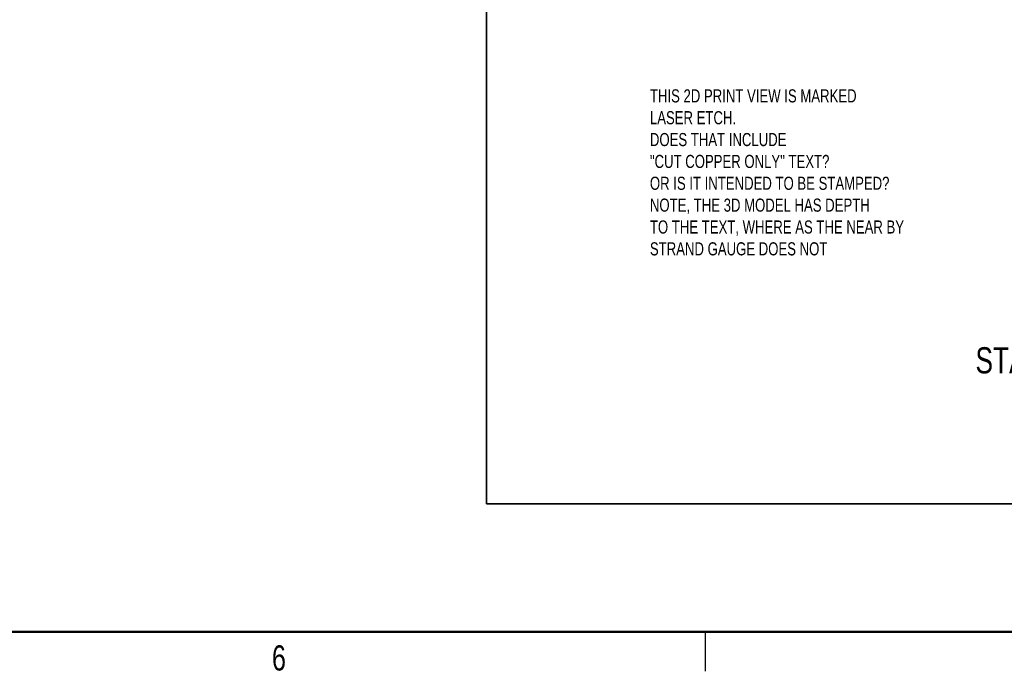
# Model space of a CAD drawing. Header units: inches. Extents: x -122 to 123, y -201 to 75.
# Tile 22 of 191: x -30 to -20, y 41 to 47. Entities that reach past the tile are written whole.
import ezdxf

# ---------------------------------------------------------------- set-up
doc = ezdxf.new("R2010")
doc.units = ezdxf.units.IN
doc.header["$MEASUREMENT"] = 0
doc.layers.add('BOARDER_2', color=5, linetype='Continuous', lineweight=35)
doc.layers.add('NOTES', color=5, linetype='Continuous')
doc.styles.add('SLDTEXTSTYLE0', font='TXT', dxfattribs={"width": 0.75})

msp = doc.modelspace()

# ---------------------------------------------------------------- linework, layer by layer
at = {"color": 7, "linetype": 'Continuous', "lineweight": 50}
msp.add_line((16.80396, 41.33823), (-47.19604, 41.33823), dxfattribs=at)
at = {"color": 7, "linetype": 'Continuous', "lineweight": 25}
msp.add_line((-23.32104, 41.33823), (-23.32104, 40.96323), dxfattribs=at)
at = {"layer": 'BOARDER_2'}
for p in [(-25.40591, 54.51738), (-15.30023, 42.55938)]:
    msp.add_line(p, (-25.40591, 42.55938), dxfattribs=at)

# ---------------------------------------------------------------- texts
at = {"color": 7, "linetype": 'Continuous', "lineweight": 0, "insert": (-27.38595, 41.21081), "char_height": 0.24, "attachment_point": 2, "style": 'SLDTEXTSTYLE0'}
msp.add_mtext('6', dxfattribs=at)
at = {"layer": 'NOTES', "style": 'SLDTEXTSTYLE0'}
for s, insert, char_height, attachment_point in [('THIS 2D PRINT VIEW IS MARKED^JLASER ETCH.^JDOES THAT INCLUDE ^J"CUT COPPER ONLY" TEXT?^JOR IS IT INTENDED TO BE STAMPED?^JNOTE, THE 3D MODEL HAS DEPTH^JTO THE TEXT, WHERE AS THE NEAR BY^JSTRAND GAUGE DOES NOT', (-23.8479, 46.51293), 0.125, 1), ('STAMP VS. ETCH QUESTION^J(Scale 1:1)', (-19.00832, 44.05374), 0.25, 2)]:
    msp.add_mtext(s, dxfattribs=dict(at, insert=insert, char_height=char_height, attachment_point=attachment_point))

doc.saveas('drawing.dxf')
